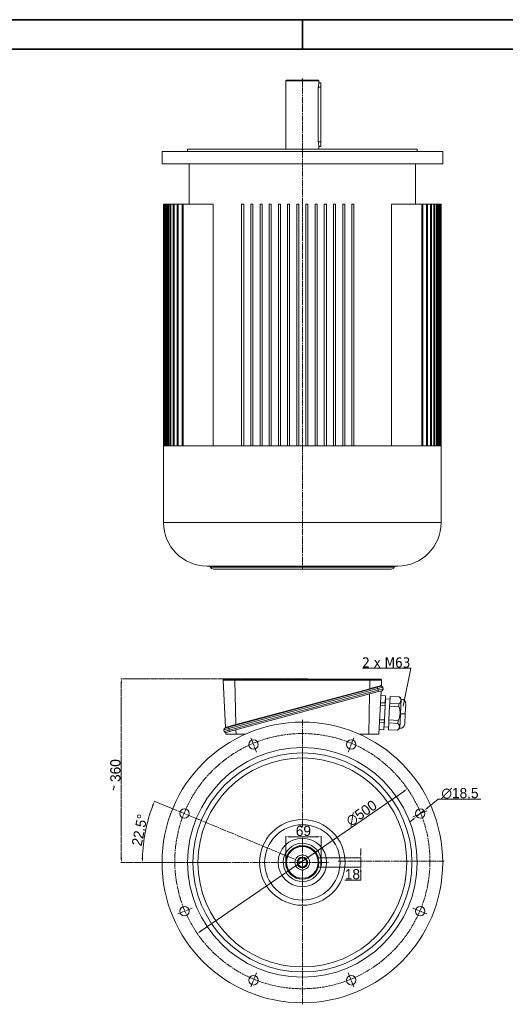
# Model space of a CAD drawing. Header units: millimetres. Extents: x -2791 to 1997, y -1887 to 1428.
# Tile 14 of 19: x -978 to -26, y -502 to 1428. Entities that reach past the tile are written whole.
import ezdxf

# ---------------------------------------------------------------- set-up
doc = ezdxf.new("R2010")
doc.units = ezdxf.units.MM
for name, pattern in [('AM_ISO02W050', [7.5, 6, -1.5]), ('AM_ISO02W050x2', [3.75, 3, -0.75]), ('AM_ISO08W050', [18, 12, -1.5, 3, -1.5])]:
    doc.linetypes.add(name, pattern=pattern)
for name, color, linetype, lineweight in [('AM_0', 7, 'Continuous', 20), ('AM_3', 6, 'AM_ISO02W050', 5), ('AM_5', 3, 'Continuous', 5), ('AM_6', 2, 'Continuous', 35), ('AM_7', 4, 'AM_ISO08W050', 13), ('AM_REFDIM', 4, 'Continuous', 13), ('AM_VIS', 7, 'Continuous', 20)]:
    doc.layers.add(name, color=color, linetype=linetype, lineweight=lineweight)
doc.styles.add('ACANSGDT', font='amgdtans.shx')
doc.styles.get("Standard").update_dxf_attribs({"font": 'arial.ttf', "height": 5})
doc.dimstyles.new('AM_ISO', dxfattribs={"dimtxt": 20, "dimasz": 9, "dimexe": 1, "dimexo": 1, "dimgap": 1.5, "dimtad": 1, "dimtoh": 1, "dimdsep": 46, "dimtxsty": 'ACANSGDT', "dimcen": 0, "dimclrd": 3, "dimclre": 3, "dimclrt": 2, "dimadec": 0, "dimazin": 2, "dimtp": 0.1, "dimtm": 0.1, "dimtfac": 0.71, "dimtmove": 0, "dimatfit": 3, "dimfxl": 1, "dimlwd": -1, "dimlwe": -1, "dimarcsym": 0})
doc.dimstyles.new('AM_ISO$0', dxfattribs={"dimtxt": 20, "dimasz": 9, "dimexe": 1, "dimexo": 1, "dimgap": 1.5, "dimtad": 1, "dimtoh": 1, "dimdsep": 46, "dimtxsty": 'ACANSGDT', "dimcen": 0, "dimclrd": 3, "dimclre": 3, "dimclrt": 2, "dimadec": 0, "dimazin": 2, "dimtp": 0.1, "dimtm": 0.1, "dimtfac": 0.71, "dimtmove": 0, "dimatfit": 3, "dimfxl": 1, "dimlwd": -1, "dimlwe": -1, "dimarcsym": 0})
doc.dimstyles.new('AM_ISO$3', dxfattribs={"dimtxt": 20, "dimasz": 9, "dimexe": 1, "dimexo": 1, "dimgap": 1.5, "dimtad": 1, "dimtoh": 1, "dimdsep": 46, "dimtxsty": 'ACANSGDT', "dimcen": 0, "dimclrd": 3, "dimclre": 3, "dimclrt": 2, "dimadec": 0, "dimazin": 2, "dimtp": 0.1, "dimtm": 0.1, "dimtfac": 0.71, "dimtofl": 0, "dimtmove": 0, "dimatfit": 0, "dimfxl": 1, "dimlwd": -1, "dimlwe": -1, "dimarcsym": 0})

# ---------------------------------------------------------------- blocks, each defined once
blk = doc.blocks.new('YENI CERCEVE A3 (ANTETSİZ)')
at = {"layer": 'AM_6'}
for p, q in [((410, 287), (0, 287)), ((205, 287), (205, 282)), ((405, 282), (5, 282))]:
    blk.add_line(p, q, dxfattribs=at)
blk = doc.blocks.new('*D38')
at = {"layer": 'AM_5', "color": 3, "transparency": 16777216}
for p, q in [((-669.7, -121.6), (-714.3, -103.2)), ((-702.7, -223.5), (-738.2, -223.5))]:
    blk.add_line(p, q, dxfattribs=at)
blk.add_arc((-423.7, -223.5), 313.5, 159.1449, 178.3551, dxfattribs=at)
for points in [[(-718.1, -111.4), (-715.3, -112.5), (-713.4, -103.6)], [(-735.6, -214.6), (-738.6, -214.5), (-737.2, -223.5)]]:
    blk.add_solid(points, dxfattribs=at)
at = {"layer": 'Defpoints', "color": 0, "transparency": 16777216}
for p in [(-668.8, -122), (-726.5, -142.4), (-701.7, -223.5), (-423.7, -223.5), (-192.7, -319.2)]:
    blk.add_point(p, dxfattribs=at)
at = {"layer": 'AM_5', "color": 2, "transparency": 16777216, "insert": (-742.5, -160.1), "char_height": 20, "attachment_point": 5, "rotation": 78.75, "style": 'ACANSGDT'}
blk.add_mtext('22.5°', dxfattribs=at)
blk = doc.blocks.new('*D36')
at = {"layer": 'AM_5', "color": 3, "transparency": 16777216}
blk.add_line((-622.2, -357.7), (-225.2, -84.3), dxfattribs=at)
for points in [[(-226.1, -83.1), (-224.4, -85.6), (-217.8, -79.2)], [(-623, -356.5), (-621.3, -359), (-629.6, -362.9)]]:
    blk.add_solid(points, dxfattribs=at)
at = {"layer": 'Defpoints', "color": 0, "transparency": 16777216}
for p in [(-217.8, -79.2), (-629.6, -362.9)]:
    blk.add_point(p, dxfattribs=at)
at = {"layer": 'AM_5', "color": 2, "transparency": 16777216, "insert": (-307.7, -127.2), "char_height": 20, "attachment_point": 5, "rotation": 34.5602, "style": 'ACANSGDT'}
blk.add_mtext('∅500', dxfattribs=at)
blk = doc.blocks.new('*D37')
at = {"layer": 'AM_REFDIM', "color": 3, "transparency": 16777216}
for p, q in [((-178.4, -116.5), (-157.4, -99.8)), ((-157.4, -99.8), (-74, -99.8)), ((-200, -133.6), (-185.5, -122.1)), ((-207.1, -139.2), (-214.1, -144.8))]:
    blk.add_line(p, q, dxfattribs=at)
for points in [[(-179.4, -115.4), (-177.5, -117.7), (-185.5, -122.1)], [(-208, -138), (-206.1, -140.4), (-200, -133.6)]]:
    blk.add_solid(points, dxfattribs=at)
at = {"layer": 'Defpoints', "color": 0, "transparency": 16777216}
for p in [(-200, -133.6), (-185.5, -122.1)]:
    blk.add_point(p, dxfattribs=at)
at = {"layer": 'AM_REFDIM', "color": 2, "transparency": 16777216, "insert": (-114.9, -88.3), "char_height": 20, "attachment_point": 5, "style": 'ACANSGDT'}
blk.add_mtext('∅18.5', dxfattribs=at)
blk = doc.blocks.new('*D34')
at = {"layer": 'AM_REFDIM', "color": 3, "transparency": 16777216}
for p, q in [((-309.3, -205.5), (-309.3, -196.5)), ((-386.2, -214.5), (-308.3, -214.5)), ((-309.3, -214.5), (-309.3, -232.5)), ((-386.2, -232.5), (-308.3, -232.5)), ((-309.3, -241.5), (-309.3, -258.2)), ((-309.3, -258.2), (-340.3, -258.2))]:
    blk.add_line(p, q, dxfattribs=at)
for points in [[(-310.8, -205.5), (-307.8, -205.5), (-309.3, -214.5)], [(-310.8, -241.5), (-307.8, -241.5), (-309.3, -232.5)]]:
    blk.add_solid(points, dxfattribs=at)
at = {"layer": 'Defpoints', "color": 0, "transparency": 16777216}
for p in [(-387.2, -214.5), (-387.2, -232.5), (-309.3, -232.5)]:
    blk.add_point(p, dxfattribs=at)
at = {"layer": 'AM_REFDIM', "color": 2, "transparency": 16777216, "insert": (-325.6, -246.7), "char_height": 20, "attachment_point": 5, "style": 'ACANSGDT'}
blk.add_mtext('18', dxfattribs=at)
blk = doc.blocks.new('*D35')
at = {"layer": 'AM_REFDIM', "color": 3, "transparency": 16777216}
for p, q in [((-456.2, -222.5), (-456.2, -172.3)), ((-447.2, -173.3), (-396.2, -173.3)), ((-387.2, -213.5), (-387.2, -172.3))]:
    blk.add_line(p, q, dxfattribs=at)
for points in [[(-447.2, -171.8), (-447.2, -174.8), (-456.2, -173.3)], [(-396.2, -171.8), (-396.2, -174.8), (-387.2, -173.3)]]:
    blk.add_solid(points, dxfattribs=at)
at = {"layer": 'Defpoints', "color": 0, "transparency": 16777216}
for p in [(-387.2, -173.3), (-456.2, -223.5), (-387.2, -214.5)]:
    blk.add_point(p, dxfattribs=at)
at = {"layer": 'AM_REFDIM', "color": 2, "transparency": 16777216, "insert": (-421.7, -161.8), "char_height": 20, "attachment_point": 5, "style": 'ACANSGDT'}
blk.add_mtext('69', dxfattribs=at)
blk = doc.blocks.new('*D25')
at = {"layer": 'AM_3', "color": 3, "linetype": 'AM_ISO02W050x2', "transparency": 16777216}
for p, q in [((-424.7, 136.5), (-779.5, 136.5)), ((-778.5, 127.5), (-778.5, -214.5)), ((-563.7, -223.5), (-779.5, -223.5))]:
    blk.add_line(p, q, dxfattribs=at)
for points in [[(-780, 127.5), (-777, 127.5), (-778.5, 136.5)], [(-780, -214.5), (-777, -214.5), (-778.5, -223.5)]]:
    blk.add_solid(points, dxfattribs=at)
at = {"layer": 'Defpoints', "color": 0, "linetype": 'AM_ISO02W050x2', "transparency": 16777216}
for p in [(-423.7, 136.5), (-778.5, -223.5), (-562.7, -223.5)]:
    blk.add_point(p, dxfattribs=at)
at = {"layer": 'AM_3', "color": 2, "linetype": 'AM_ISO02W050x2', "transparency": 16777216, "insert": (-790, -43.5), "char_height": 20, "attachment_point": 5, "rotation": 90, "style": 'ACANSGDT'}
blk.add_mtext('360', dxfattribs=at)

msp = doc.modelspace()

# ---------------------------------------------------------------- linework, layer by layer
at = {"layer": 'AM_7'}
for p, q in [((-423.719, 1312.221), (-423.719, 350.536)), ((-423.719, -154.151), (-423.719, 56.966)), ((-513.265, -7.35), (-525.223, 21.518)), ((-334.173, -7.35), (-322.215, 21.518)), ((-423.719, -223.534), (-668.771, -122.03)), ((-207.536, -133.988), (-178.667, -122.03)), ((-423.719, -223.534), (-423.719, -174.55)), ((-701.719, -223.534), (-423.719, -223.534)), ((-423.719, -223.534), (-423.719, -223.534)), ((-423.719, -223.534), (-423.719, -223.534)), ((-423.719, -223.534), (-372.566, -223.534)), ((-423.719, -501.534), (-423.719, -223.534)), ((-395.49, -223.534), (-384.219, -223.534)), ((-353.424, -221.034), (-145.719, -221.034)), ((-639.902, -313.08), (-668.771, -325.038)), ((-207.536, -313.08), (-178.667, -325.038)), ((-513.265, -439.717), (-525.223, -468.586)), ((-334.173, -439.717), (-322.215, -468.586))]:
    msp.add_line(p, q, dxfattribs=at)
msp.add_circle((-423.719, -221.034), 250, dxfattribs=at)
at = {"layer": 'AM_REFDIM', "color": 3}
for p, q in [((-211.364, 156.947), (-305.79, 156.947)), ((-226.496, 82.596), (-211.364, 156.947))]:
    msp.add_line(p, q, dxfattribs=at)
at = {"layer": 'AM_VIS'}
for p, q in [((-454.719, 1309.221), (-456.219, 1307.721)), ((-456.219, 1307.721), (-456.219, 1174.221)), ((-456.219, 1307.721), (-391.219, 1307.721)), ((-454.719, 1309.221), (-392.719, 1309.221)), ((-392.719, 1309.221), (-391.219, 1307.721)), ((-392.49, 1295.221), (-387.219, 1295.221)), ((-392.49, 1188.221), (-392.49, 1295.221)), ((-391.219, 1307.721), (-391.219, 1304.221)), ((-391.219, 1304.221), (-387.219, 1304.221)), ((-387.219, 1304.221), (-387.219, 1295.221)), ((-387.219, 1188.221), (-387.219, 1295.221)), ((-392.49, 1188.221), (-387.219, 1188.221)), ((-391.219, 1179.221), (-387.219, 1179.221)), ((-391.219, 1179.221), (-391.219, 1174.221)), ((-387.219, 1188.221), (-387.219, 1179.221)), ((-698.719, 1169.221), (-698.719, 1145.221)), ((-698.719, 1169.221), (-148.719, 1169.221)), ((-648.719, 1174.221), (-648.719, 1169.221)), ((-648.719, 1174.221), (-198.719, 1174.221)), ((-198.719, 1174.221), (-198.719, 1169.221)), ((-148.719, 1169.221), (-148.719, 1145.221)), ((-698.719, 1145.221), (-148.719, 1145.221)), ((-645.719, 1145.221), (-645.719, 1066.221)), ((-201.719, 1145.221), (-201.719, 1066.221)), ((-695.569, 1066.221), (-695.569, 592.621)), ((-694.366, 1066.221), (-695.569, 1066.221)), ((-694.366, 1066.221), (-694.366, 592.621)), ((-692.366, 1066.221), (-694.366, 1066.221)), ((-692.366, 1066.221), (-691.943, 1066.221)), ((-692.366, 1066.221), (-692.366, 592.621)), ((-691.943, 1066.221), (-691.943, 592.621)), ((-689.943, 1066.221), (-691.943, 1066.221)), ((-689.943, 1066.221), (-688.266, 1066.221)), ((-689.943, 1066.221), (-689.943, 592.621)), ((-688.266, 1066.221), (-688.266, 592.621)), ((-686.266, 1066.221), (-688.266, 1066.221)), ((-686.266, 1066.221), (-683.283, 1066.221)), ((-686.266, 1066.221), (-686.266, 592.621)), ((-683.283, 1066.221), (-683.283, 592.621)), ((-681.283, 1066.221), (-683.283, 1066.221)), ((-681.283, 1066.221), (-676.914, 1066.221)), ((-681.283, 1066.221), (-681.283, 592.621)), ((-676.914, 1066.221), (-676.914, 592.621)), ((-674.914, 1066.221), (-676.914, 1066.221)), ((-674.914, 1066.221), (-669.052, 1066.221)), ((-674.914, 1066.221), (-674.914, 592.621)), ((-669.052, 1066.221), (-669.052, 592.621)), ((-667.052, 1066.221), (-669.052, 1066.221)), ((-667.052, 1066.221), (-659.546, 1066.221)), ((-667.052, 1066.221), (-667.052, 592.621)), ((-659.546, 1066.221), (-659.546, 592.621)), ((-657.546, 1066.221), (-659.546, 1066.221)), ((-657.546, 1066.221), (-598.404, 1066.221)), ((-657.546, 1066.221), (-657.546, 592.621)), ((-598.404, 1066.221), (-598.404, 592.621)), ((-542.719, 1066.221), (-542.719, 592.621)), ((-538.719, 1066.221), (-542.719, 1066.221)), ((-538.719, 1066.221), (-538.719, 592.621)), ((-524.719, 1066.221), (-524.719, 592.621)), ((-520.719, 1066.221), (-524.719, 1066.221)), ((-520.719, 1066.221), (-520.719, 592.621)), ((-506.719, 1066.221), (-506.719, 592.621)), ((-502.719, 1066.221), (-506.719, 1066.221)), ((-502.719, 1066.221), (-502.719, 592.621)), ((-488.719, 1066.221), (-488.719, 592.621)), ((-484.719, 1066.221), (-488.719, 1066.221)), ((-484.719, 1066.221), (-484.719, 592.621)), ((-470.719, 1066.221), (-470.719, 592.621)), ((-466.719, 1066.221), (-470.719, 1066.221)), ((-466.719, 1066.221), (-466.719, 592.621)), ((-452.719, 1066.221), (-452.719, 592.621)), ((-448.719, 1066.221), (-452.719, 1066.221)), ((-448.719, 1066.221), (-448.719, 592.621)), ((-434.719, 1066.221), (-434.719, 592.621)), ((-430.719, 1066.221), (-434.719, 1066.221)), ((-430.719, 1066.221), (-430.719, 592.621)), ((-416.719, 1066.221), (-416.719, 592.621)), ((-412.719, 1066.221), (-416.719, 1066.221)), ((-412.719, 1066.221), (-412.719, 592.621)), ((-398.719, 1066.221), (-398.719, 592.621)), ((-394.719, 1066.221), (-398.719, 1066.221)), ((-394.719, 1066.221), (-394.719, 592.621)), ((-380.719, 1066.221), (-380.719, 592.621)), ((-376.719, 1066.221), (-380.719, 1066.221)), ((-376.719, 1066.221), (-376.719, 592.621)), ((-362.719, 1066.221), (-362.719, 592.621)), ((-358.719, 1066.221), (-362.719, 1066.221)), ((-358.719, 1066.221), (-358.719, 592.621)), ((-344.719, 1066.221), (-344.719, 592.621)), ((-340.719, 1066.221), (-344.719, 1066.221)), ((-340.719, 1066.221), (-340.719, 592.621)), ((-326.719, 1066.221), (-326.719, 592.621)), ((-322.719, 1066.221), (-326.719, 1066.221)), ((-322.719, 1066.221), (-322.719, 592.621)), ((-189.892, 1066.221), (-249.034, 1066.221)), ((-249.034, 592.621), (-249.034, 1066.221)), ((-189.892, 1066.221), (-189.892, 592.621)), ((-189.892, 1066.221), (-187.892, 1066.221)), ((-187.892, 1066.221), (-180.386, 1066.221)), ((-187.892, 1066.221), (-187.892, 592.621)), ((-180.386, 1066.221), (-180.386, 592.621)), ((-178.386, 1066.221), (-180.386, 1066.221)), ((-178.386, 1066.221), (-172.524, 1066.221)), ((-178.386, 1066.221), (-178.386, 592.621)), ((-172.524, 1066.221), (-172.524, 592.621)), ((-170.524, 1066.221), (-172.524, 1066.221)), ((-170.524, 1066.221), (-166.155, 1066.221)), ((-170.524, 1066.221), (-170.524, 592.621)), ((-166.155, 1066.221), (-166.155, 592.621)), ((-164.155, 1066.221), (-166.155, 1066.221)), ((-164.155, 1066.221), (-161.172, 1066.221)), ((-164.155, 1066.221), (-164.155, 592.621)), ((-161.172, 1066.221), (-161.172, 592.621)), ((-159.172, 1066.221), (-161.172, 1066.221)), ((-159.172, 1066.221), (-157.495, 1066.221)), ((-159.172, 1066.221), (-159.172, 592.621)), ((-157.495, 1066.221), (-157.495, 592.621)), ((-155.495, 1066.221), (-157.495, 1066.221)), ((-155.495, 1066.221), (-155.072, 1066.221)), ((-155.495, 1066.221), (-155.495, 592.621)), ((-155.072, 1066.221), (-155.072, 592.621)), ((-153.072, 1066.221), (-155.072, 1066.221)), ((-153.072, 1066.221), (-153.072, 592.621)), ((-151.869, 1066.221), (-153.072, 1066.221)), ((-151.869, 1066.221), (-151.869, 592.621)), ((-695.719, 592.54), (-695.719, 442.221)), ((-695.719, 592.54), (-151.719, 592.54)), ((-694.366, 592.621), (-695.569, 592.621)), ((-692.366, 592.621), (-694.366, 592.621)), ((-692.366, 592.621), (-691.943, 592.621)), ((-689.943, 592.621), (-691.943, 592.621)), ((-689.943, 592.621), (-688.266, 592.621)), ((-686.266, 592.621), (-688.266, 592.621)), ((-686.266, 592.621), (-683.283, 592.621)), ((-681.283, 592.621), (-683.283, 592.621)), ((-681.283, 592.621), (-676.914, 592.621)), ((-674.914, 592.621), (-676.914, 592.621)), ((-674.914, 592.621), (-669.052, 592.621)), ((-667.052, 592.621), (-669.052, 592.621)), ((-667.052, 592.621), (-659.546, 592.621)), ((-657.546, 592.621), (-659.546, 592.621)), ((-657.546, 592.621), (-598.404, 592.621)), ((-645.719, 592.621), (-645.719, 592.54)), ((-538.719, 592.621), (-542.719, 592.621)), ((-520.719, 592.621), (-524.719, 592.621)), ((-502.719, 592.621), (-506.719, 592.621)), ((-484.719, 592.621), (-488.719, 592.621)), ((-466.719, 592.621), (-470.719, 592.621)), ((-448.719, 592.621), (-452.719, 592.621)), ((-430.719, 592.621), (-434.719, 592.621)), ((-412.719, 592.621), (-416.719, 592.621)), ((-394.719, 592.621), (-398.719, 592.621)), ((-376.719, 592.621), (-380.719, 592.621)), ((-358.719, 592.621), (-362.719, 592.621)), ((-340.719, 592.621), (-344.719, 592.621)), ((-322.719, 592.621), (-326.719, 592.621)), ((-249.034, 592.621), (-189.892, 592.621)), ((-201.719, 592.621), (-201.719, 592.54)), ((-187.892, 592.621), (-189.892, 592.621)), ((-187.892, 592.621), (-180.386, 592.621)), ((-178.386, 592.621), (-180.386, 592.621)), ((-178.386, 592.621), (-172.524, 592.621)), ((-170.524, 592.621), (-172.524, 592.621)), ((-170.524, 592.621), (-166.155, 592.621)), ((-164.155, 592.621), (-166.155, 592.621)), ((-164.155, 592.621), (-161.172, 592.621)), ((-159.172, 592.621), (-161.172, 592.621)), ((-159.172, 592.621), (-157.495, 592.621)), ((-155.495, 592.621), (-157.495, 592.621)), ((-155.495, 592.621), (-155.072, 592.621)), ((-153.072, 592.621), (-155.072, 592.621)), ((-151.869, 592.621), (-153.072, 592.621)), ((-151.719, 592.54), (-151.719, 442.221)), ((-695.719, 442.221), (-151.719, 442.221)), ((-610.719, 357.221), (-236.719, 357.221)), ((-603.646, 354.821), (-243.792, 354.821)), ((-598.147, 351.221), (-249.291, 351.221)), ((-554.979, 135.466), (-576.753, 135.466)), ((-292.459, 135.466), (-554.979, 135.466)), ((-434.632, 135.466), (-434.632, 136.466)), ((-434.632, 136.466), (-412.844, 136.466)), ((-412.844, 135.466), (-412.844, 136.466)), ((-270.685, 135.466), (-292.459, 135.466)), ((-574.433, 40.986), (-578.75, 133.361)), ((-578.75, 133.361), (-555.806, 133.361)), ((-276.651, 119.878), (-568.633, 41.642)), ((-567.857, 38.744), (-275.874, 116.98)), ((-554.14, 46.613), (-556.023, 133.361)), ((-555.806, 133.361), (-291.632, 133.361)), ((-291.748, 116.92), (-554.14, 46.613)), ((-291.768, 117.104), (-291.415, 133.361)), ((-270.854, 122.708), (-291.768, 117.104)), ((-291.632, 133.361), (-268.688, 133.361)), ((-276.651, 119.878), (-269.889, 121.69)), ((-275.874, 116.98), (-276.651, 119.878)), ((-266.215, 119.568), (-275.874, 116.98)), ((-275.874, 116.98), (-275.098, 114.082)), ((-275.098, 114.082), (-265.439, 116.671)), ((-268.728, 122.597), (-268.723, 122.691)), ((-268.723, 122.691), (-268.688, 133.361)), ((-266.215, 119.568), (-265.439, 116.671)), ((-275.098, 114.082), (-567.08, 35.846)), ((-566.304, 32.948), (-274.322, 111.185)), ((-293.714, 27.466), (-291.999, 106.448)), ((-274.322, 111.185), (-275.098, 114.082)), ((-267.56, 112.996), (-274.322, 111.185)), ((-273.714, 27.466), (-269.255, 112.542)), ((-269.743, 103.24), (-260.638, 102.763)), ((-269.735, 103.387), (-260.63, 102.91)), ((-263.4, 42.09), (-260.526, 96.92)), ((-260.638, 102.763), (-261.367, 88.856)), ((-260.526, 96.92), (-260.846, 95.936)), ((-260.638, 102.763), (-260.63, 102.91)), ((-252.042, 96.475), (-260.526, 96.92)), ((-252.47, 88.317), (-251.769, 101.694)), ((-251.769, 101.694), (-251.759, 101.87)), ((-251.769, 101.694), (-233.793, 100.752)), ((-251.759, 101.87), (-233.784, 100.928)), ((-233.793, 100.752), (-233.784, 100.928)), ((-231.509, 67.909), (-230.004, 96.62)), ((-270.756, 83.912), (-261.651, 83.434)), ((-261.367, 88.856), (-270.471, 89.333)), ((-263.615, 43.102), (-260.846, 95.936)), ((-261.651, 83.434), (-263.109, 55.62)), ((-261.651, 83.434), (-261.367, 88.856)), ((-260.846, 95.936), (-260.995, 95.944)), ((-254.18, 55.684), (-252.778, 82.437)), ((-252.778, 82.437), (-252.47, 88.317)), ((-252.778, 82.437), (-234.802, 81.495)), ((-234.494, 87.375), (-252.47, 88.317)), ((-234.802, 81.495), (-234.494, 87.375)), ((-222.025, 67.412), (-221.005, 86.885)), ((-233.014, 39.199), (-231.509, 67.909)), ((-232.35, 67.953), (-231.509, 67.909)), ((-231.509, 67.909), (-222.025, 67.412)), ((-223.046, 47.939), (-222.025, 67.412)), ((-567.857, 38.744), (-577.516, 36.156)), ((-575.395, 39.83), (-568.633, 41.642)), ((-554.119, 46.429), (-574.433, 40.986)), ((-574.433, 40.986), (-574.429, 40.909)), ((-567.857, 38.744), (-568.633, 41.642)), ((-567.857, 38.744), (-567.08, 35.846)), ((-272.497, 50.675), (-263.393, 50.198)), ((-263.109, 55.62), (-272.213, 56.097)), ((-263.393, 50.198), (-264.122, 36.291)), ((-263.615, 43.102), (-263.764, 43.11)), ((-263.4, 42.09), (-263.615, 43.102)), ((-254.915, 41.646), (-263.4, 42.09)), ((-263.393, 50.198), (-263.109, 55.62)), ((-255.189, 36.427), (-254.488, 49.804)), ((-254.488, 49.804), (-254.18, 55.684)), ((-254.488, 49.804), (-236.513, 48.862)), ((-236.204, 54.742), (-254.18, 55.684)), ((-236.513, 48.862), (-236.204, 54.742)), ((-577.516, 36.156), (-576.74, 33.258)), ((-576.74, 33.258), (-567.08, 35.846)), ((-573.724, 27.466), (-573.911, 31.035)), ((-573.724, 27.466), (-553.724, 27.466)), ((-566.304, 32.948), (-573.065, 31.136)), ((-566.304, 32.948), (-567.08, 35.846)), ((-553.724, 27.466), (-553.915, 36.268)), ((-553.724, 27.466), (-536.076, 27.466)), ((-538.722, 26.265), (-538.724, 27.466)), ((-311.362, 27.466), (-293.714, 27.466)), ((-308.716, 26.265), (-308.714, 27.466)), ((-293.714, 27.466), (-273.714, 27.466)), ((-273.234, 36.621), (-264.129, 36.144)), ((-264.122, 36.291), (-273.226, 36.768)), ((-264.129, 36.144), (-264.122, 36.291)), ((-255.198, 36.251), (-255.189, 36.427)), ((-255.198, 36.251), (-237.223, 35.309)), ((-237.214, 35.485), (-255.189, 36.427)), ((-237.223, 35.309), (-237.214, 35.485)), ((-392.49, -214.534), (-387.219, -214.534)), ((-387.219, -214.534), (-387.219, -232.534)), ((-392.49, -232.534), (-387.219, -232.534))]:
    msp.add_line(p, q, dxfattribs=at)
for centre, radius in [((-423.719, -223.534), 275), ((-423.719, -223.534), 225), ((-519.39, 7.436), 9.25), ((-328.048, 7.436), 9.25), ((-423.719, -223.534), 214.66), ((-423.719, -223.534), 204.66), ((-654.689, -127.863), 9.25), ((-192.749, -127.863), 9.25), ((-423.719, -223.534), 83.914), ((-423.719, -223.534), 73.914), ((-423.719, -223.534), 47.5), ((-423.719, -223.534), 32.5), ((-423.719, -223.534), 31), ((-423.719, -223.534), 14.54), ((-423.719, -223.534), 10.5), ((-423.719, -223.534), 10), ((-423.719, -223.534), 8.75), ((-654.689, -319.205), 9.25), ((-192.749, -319.205), 9.25), ((-519.39, -454.504), 9.25), ((-328.048, -454.504), 9.25)]:
    msp.add_circle(centre, radius, dxfattribs=at)
for centre, radius, start, end in [((-358.939, 1295.06), 33.553, 164.155749, 179.724422), ((-358.939, 1188.382), 33.553, 180.275578, 195.844251), ((-610.719, 442.221), 85, 180, 270), ((-236.719, 442.221), 85, 270, 0), ((-607.312, 353.221), 4, 23.578178, 90), ((-598.147, 357.221), 6, 203.578178, 270), ((-249.291, 357.221), 6, 270, 336.421822), ((-240.126, 353.221), 4, 90, 156.421822), ((-576.753, 133.466), 2, 90, 183), ((-270.685, 133.466), 2, 357, 90), ((-269.819, 118.844), 4, 74.099657, 105), ((-269.113, 118.792), 3, 15, 105), ((-267.73, 122.545), 1, 177, 249.765771), ((-268.336, 115.894), 3, 285, 15), ((-239.555, 94.347), 8.625, 305.973531, 48.026469), ((-240.599, 91.137), 11.929, 27.360397, 55.160379), ((-230.501, 87.133), 9.5, 358.507958, 87), ((-574.618, 36.932), 3, 105, 195), ((-575.427, 40.856), 1, 285, 3), ((-242.977, 45.758), 11.929, 298.839621, 326.639603), ((-242.274, 42.457), 8.625, 305.973531, 48.026469), ((-232.516, 48.686), 9.5, 267, 355.492042), ((-573.842, 34.034), 3, 195, 285), ((-423.719, -223.534), 37.5, 90, 346.11346), ((-423.719, -223.534), 32.8, 90, 344.07432), ((-423.719, -223.534), 37.5, 13.88654, 90), ((-423.719, -223.534), 32.8, 15.92568, 90), ((-423.719, -223.534), 37.5, 346.738524, 13.261476)]:
    msp.add_arc(centre, radius, start, end, dxfattribs=at)
for centre, major_axis, ratio, start_param, end_param in [((-554.979, 133.466), (0, 2), 0.41421356, 0, 1.6231562), ((-292.459, 133.466), (0, 2), 0.41421356, 4.6600291, 6.28318531), ((-290.349, 117.243), (-1.404, -0.302), 0.69553018, 6.11896385, 6.30387455), ((-291.356, 116.973), (-0.259, 0.966), 0.39256011, 1.52022212, 3.14159265), ((-270.148, 122.656), (-0.259, 0.966), 0.68750536, 1.33531142, 3.14159265), ((-554.551, 46.45), (-0.259, 0.966), 0.41545314, 3.14159265, 4.57979153), ((-553.143, 46.827), (-0.673, -0.891), 0.82543646, 5.47552921, 5.65870087)]:
    msp.add_ellipse(centre, major_axis=major_axis, ratio=ratio, start_param=start_param, end_param=end_param, dxfattribs=at)
for points, knots in [([(-234.802, 81.495), (-234.758, 81.418), (-234.714, 81.342), (-234.509, 80.974), (-234.362, 80.682), (-233.804, 79.492), (-233.459, 78.51), (-232.911, 76.462), (-232.709, 75.396), (-232.286, 72.161), (-232.245, 69.958), (-232.35, 67.953)], [27.78384972, 27.78384972, 27.78384972, 27.78384972, 28.03022913, 28.03022913, 28.96363077, 28.96363077, 31.97469453, 31.97469453, 34.9857583, 34.9857583, 41.00788583, 41.00788583, 41.00788583, 41.00788583]), ([(-232.35, 67.953), (-232.455, 65.949), (-232.726, 63.762), (-233.485, 60.589), (-233.797, 59.55), (-234.556, 57.57), (-235.002, 56.63), (-235.681, 55.504), (-235.858, 55.23), (-236.1, 54.885), (-236.152, 54.813), (-236.204, 54.742)], [41.00788583, 41.00788583, 41.00788583, 41.00788583, 47.03001336, 47.03001336, 50.04107712, 50.04107712, 53.05214089, 53.05214089, 53.98554253, 53.98554253, 54.23192194, 54.23192194, 54.23192194, 54.23192194])]:
    msp.add_open_spline(points, degree=3, knots=knots, dxfattribs=at)

# ---------------------------------------------------------------- block references
at = {"layer": 'AM_3', "linetype": 'AM_ISO02W050x2', "xscale": 11.55000000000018, "yscale": 11.55000000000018, "zscale": 11.55000000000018}
msp.add_blockref('YENI CERCEVE A3 (ANTETSİZ)', (-2791.469, -1887.129), dxfattribs=at)

# ---------------------------------------------------------------- texts
at = {"layer": 'AM_0', "insert": (-783.82, -71.687), "char_height": 20, "width": 3.11, "attachment_point": 1, "rotation": 270, "style": 'ACANSGDT'}
msp.add_mtext('{\\Fisocp.shx;\\C2;~}', dxfattribs=at)
at = {"layer": 'AM_REFDIM', "color": 2, "lineweight": 9, "insert": (-212.123, 157.79), "char_height": 20, "attachment_point": 9}
msp.add_mtext('{\\fTahoma|b0|i0|c162|p34;2 x M63}', dxfattribs=at)

# ---------------------------------------------------------------- dimensions: what is measured, and where the dimension line sits
at = {"layer": 'AM_3', "linetype": 'AM_ISO02W050x2'}
dim = msp.add_linear_dim(base=(-778.468, -223.534), p1=(-423.738, 136.466), p2=(-562.719, -223.534), angle=90, dimstyle='AM_ISO$0', override={"dimadec": 1}, dxfattribs=at)
dim.commit()
dim.dimension.update_dxf_attribs({"geometry": '*D25', "text_midpoint": (-789.968, -43.534)})
at = {"layer": 'AM_5'}
dim = msp.add_diameter_dim_2p(p1=(-629.602, -362.852), p2=(-217.836, -79.216), dimstyle='AM_ISO$3', override={"dimadec": 1, "dimtofl": 1, "dimatfit": 2}, dxfattribs=at)
dim.commit()
dim.dimension.update_dxf_attribs({"geometry": '*D36', "text_midpoint": (-301.198, -136.638), "dimtype": 163})
dim = msp.add_angular_dim_2l(base=(-726.532, -142.395), line1=((-192.749, -319.205), (-668.771, -122.03)), line2=((-701.719, -223.534), (-423.719, -223.534)), dimstyle='AM_ISO', override={"dimlfac": 1, "dimadec": 1}, dxfattribs=at)
dim.commit()
dim.dimension.update_dxf_attribs({"geometry": '*D38', "text_midpoint": (-742.469, -160.13)})
at = {"layer": 'AM_REFDIM'}
dim = msp.add_diameter_dim_2p(p1=(-200.001, -133.605), p2=(-185.497, -122.121), dimstyle='AM_ISO$3', override={"dimlfac": -1, "dimadec": 1, "dimtofl": 1, "dimatfit": 2}, dxfattribs=at)
dim.commit()
dim.dimension.update_dxf_attribs({"geometry": '*D37', "text_midpoint": (-114.911, -99.848), "dimtype": 163})
dim = msp.add_linear_dim(base=(-387.219, -173.263), p1=(-456.219, -223.534), p2=(-387.219, -214.534), dimstyle='AM_ISO$0', override={"dimlfac": -1, "dimadec": 1}, dxfattribs=at)
dim.commit()
dim.dimension.update_dxf_attribs({"geometry": '*D35', "text_midpoint": (-421.719, -161.763)})
dim = msp.add_linear_dim(base=(-309.302, -232.534), p1=(-387.219, -214.534), p2=(-387.219, -232.534), angle=90, dimstyle='AM_ISO$0', override={"dimlfac": -1, "dimadec": 1}, dxfattribs=at)
dim.commit()
dim.dimension.update_dxf_attribs({"geometry": '*D34', "text_midpoint": (-325.564, -258.235), "dimtype": 160})

doc.saveas('drawing.dxf')
